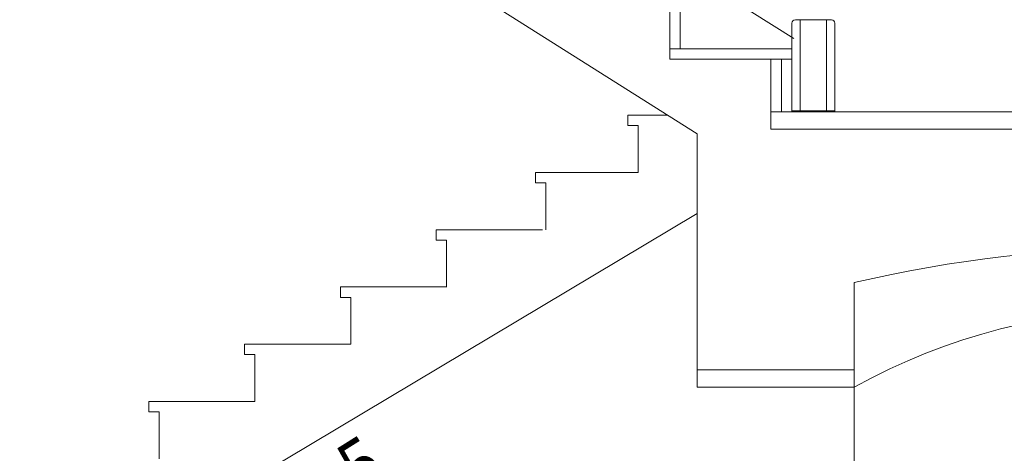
# Model space of a CAD drawing. Header units: millimetres. Extents: x -573548 to 674770, y -246895 to -89040.
# Tile 111 of 199: x 83613 to 86434, y -198965 to -197721. Entities that reach past the tile are written whole.
import ezdxf

# ---------------------------------------------------------------- set-up
doc = ezdxf.new("R2010")
doc.units = ezdxf.units.MM
for name, color, linetype, lineweight in [('A-OPISY-3_Nr_pióra__6', 8, 'Continuous', 9), ('a-widokowe_Nr_pióra__8', 8, 'Continuous', 9), ('A_widok_Nr_pióra__1', 8, 'Continuous', 9), ('balustrada drewniana_Nr_pióra__1', 8, 'Continuous', 9), ('SCHODY_Nr_pióra__1', 8, 'Continuous', 9), ('SCIANY_KONSTR_Nr_pióra__21', 8, 'Continuous', 9)]:
    doc.layers.add(name, color=color, linetype=linetype, lineweight=lineweight)
doc.styles.add('STYL_AUTOMATYCZNY_5', font='arial.ttf', dxfattribs={"width": 0.8})

# ---------------------------------------------------------------- blocks, each defined once
blk = doc.blocks.new('A$C685D2BB2')
at = {"layer": 'a-widokowe_Nr_pióra__8'}
blk.add_line((7393.7, 4172.3), (7843.7, 4172.3), dxfattribs=at)
at = {"layer": 'A_widok_Nr_pióra__1'}
for p, q in [((7393.7, 4122.3), (7393.7, 4172.3)), ((7843.7, 4172.3), (7843.7, 2352.3)), ((7843.7, 4122.3), (7393.7, 4122.3))]:
    blk.add_line(p, q, dxfattribs=at)
blk.add_arc((8703.7, 2573.1), 1771.9, 60.964, 119.036, dxfattribs=at)
at = {"layer": 'balustrada drewniana_Nr_pióra__1'}
for p, q in [((7670.4, 5122.3), (4720.1, 6987.8)), ((7664.9, 5166.2), (7664.9, 4912.3)), ((7674.9, 5176.2), (7726.6, 5176.2)), ((7689.1, 5176.2), (7689.1, 4912.3)), ((7778.2, 5176.2), (7726.6, 5176.2)), ((7764, 5176.2), (7764, 4912.3)), ((7788.2, 5166.2), (7788.2, 4912.3)), ((7664.9, 4915.3), (7788.2, 4915.3)), ((7664.9, 4915.3), (7788.2, 4915.3))]:
    blk.add_line(p, q, dxfattribs=at)
for centre, start, end in [((7674.9, 5166.2), 90, 180), ((7778.2, 5166.2), 0, 90)]:
    blk.add_arc(centre, 10, start, end, dxfattribs=at)
at = {"layer": 'SCHODY_Nr_pióra__1'}
for p, q in [((7314.9, 5244.1), (7314.9, 5063.2)), ((7344.9, 5093.2), (7344.9, 5244.1)), ((7315.9, 5093.2), (7664.9, 5093.2)), ((7664.9, 5093.2), (7664.9, 5063.2)), ((7315.9, 5063.2), (7664.9, 5063.2)), ((7604.9, 4862.3), (7604.9, 5063.2)), ((7634.9, 4912.3), (7634.9, 5063.2)), ((7194.9, 4872.5), (7194.9, 4902.5)), ((7194.9, 4902.5), (7309, 4902.5)), ((7194.9, 4872.5), (7224.9, 4872.5)), ((7224.9, 4738.1), (7224.9, 4872.5)), ((6930.4, 4708.1), (6930.4, 4738.1)), ((6930.4, 4738.1), (7224.9, 4738.1)), ((6930.4, 4708.1), (6960.4, 4708.1)), ((6960.4, 4573.8), (6960.4, 4708.1)), ((7393.7, 4620.9), (4569.7, 2932.3)), ((6645.8, 4544), (6645.8, 4574)), ((6645.8, 4574), (6950.4, 4574)), ((6645.8, 4544), (6675.8, 4544)), ((6675.8, 4409.6), (6675.8, 4544)), ((6371.3, 4379.8), (6371.3, 4409.8)), ((6371.3, 4409.8), (6675.9, 4409.8)), ((6371.3, 4379.8), (6401.3, 4379.8)), ((6401.3, 4245.4), (6401.3, 4379.8)), ((6096.7, 4215.6), (6096.7, 4245.6)), ((6096.7, 4245.6), (6401.3, 4245.6)), ((6096.7, 4215.6), (6126.7, 4215.6)), ((6126.7, 4081.3), (6126.7, 4215.6)), ((5822.2, 4051.5), (5822.2, 4081.5)), ((5822.2, 4081.5), (6126.8, 4081.5)), ((5822.2, 4051.5), (5852.2, 4051.5)), ((5852.2, 3917.1), (5852.2, 4051.5))]:
    blk.add_line(p, q, dxfattribs=at)
at = {"layer": 'SCIANY_KONSTR_Nr_pióra__21'}
for p, q in [((7393.7, 4849), (4573.3, 6632.3)), ((7314.9, 5063.2), (7314.9, 5244.1)), ((7604.9, 5063.2), (7314.9, 5063.2)), ((7604.9, 4912.3), (7604.9, 5063.2)), ((7604.9, 4912.3), (9714.9, 4912.3)), ((7604.9, 4862.3), (17102.7, 4862.3)), ((7393.7, 4172.3), (7393.7, 4849)), ((7843.7, 4172.3), (7843.7, 4422.3)), ((7393.7, 4172.3), (7843.7, 4172.3))]:
    blk.add_line(p, q, dxfattribs=at)
blk.add_arc((8703.7, 774.3), 3748, 76.735, 103.265, dxfattribs=at)
at = {"layer": 'A-OPISY-3_Nr_pióra__6', "insert": (6044.4, 3656.7), "char_height": 150, "attachment_point": 5, "rotation": 32.1867, "style": 'STYL_AUTOMATYCZNY_5'}
blk.add_mtext('\\A1;{\\pqc;\\fArial|b0|i0|c238|p0;\\W0.800000;12x16.5x27.5}', dxfattribs=at)

msp = doc.modelspace()

# ---------------------------------------------------------------- block references
at = {"color": 150}
msp.add_blockref('A$C685D2BB2', (78160.5, -202897.5), dxfattribs=at)

doc.saveas('drawing.dxf')
